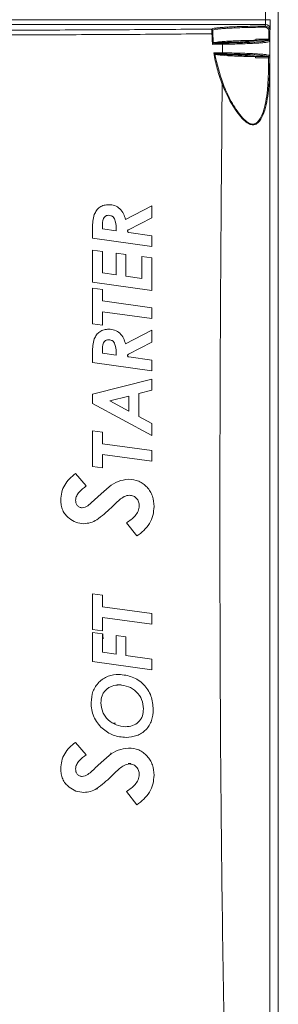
# Model space of a CAD drawing. Header units: millimetres. Extents: x 0 to 2100, y 0 to 1485.
# Tile 49 of 65: x 667 to 722, y 1102 to 1313. Entities that reach past the tile are written whole.
import ezdxf

# ---------------------------------------------------------------- set-up
doc = ezdxf.new("R2010")
doc.units = ezdxf.units.MM
doc.header["$LTSCALE"] = 5

msp = doc.modelspace()

# ---------------------------------------------------------------- linework, layer by layer
at = {"color": 7, "linetype": 'Continuous', "lineweight": 15}
for p, q in [((722.27, 1300.61), (722.27, 1365.91)), ((719.52, 1313.42), (719.51, 1329.39)), ((719.44, 1312.04), (719.5, 1312.41)), ((720.5, 1311.41), (720.44, 1311.04)), ((708.34, 1308.39), (710.27, 1308.41)), ((708.66, 1308.54), (709.74, 1308.55)), ((720.44, 922.08), (720.44, 1308.91)), ((708.64, 1306.1), (708.64, 1306.1)), ((710.25, 1306.08), (708.64, 1306.1)), ((709.04, 1305.94), (709.72, 1305.94)), ((722.22, 1295.06), (722.27, 1300.61)), ((722.27, 1299.06), (722.22, 1293.49)), ((722.27, 1299.06), (722.27, 1299.06)), ((722.27, 1143.98), (722.27, 1299.06)), ((722.21, 1149.67), (722.21, 1292.77)), ((695.1, 1273.51), (689.45, 1270.58)), ((695.1, 1270.96), (695.1, 1273.51)), ((690.07, 1268.35), (695.1, 1270.96)), ((682.4, 1268.78), (682.4, 1266.58)), ((687.45, 1268.17), (684.52, 1268.58)), ((695.1, 1267.1), (690.17, 1267.79)), ((682.4, 1266.58), (695.1, 1264.8)), ((695.1, 1264.8), (695.1, 1267.1)), ((682.4, 1263.98), (682.4, 1257.13)), ((684.52, 1263.72), (682.4, 1263.98)), ((684.52, 1259.14), (684.52, 1263.72)), ((689.56, 1263.08), (687.45, 1263.35)), ((687.45, 1263.35), (687.45, 1258.73)), ((689.56, 1258.43), (689.56, 1263.08)), ((695.1, 1262.38), (692.98, 1262.65)), ((692.98, 1262.65), (692.98, 1257.95)), ((695.1, 1255.35), (695.1, 1262.38)), ((687.45, 1258.73), (684.52, 1259.14)), ((682.4, 1257.13), (695.1, 1255.35)), ((692.98, 1257.95), (689.56, 1258.43)), ((682.4, 1255.84), (682.4, 1248.19)), ((684.52, 1255.57), (682.4, 1255.84)), ((684.52, 1253.09), (684.52, 1255.57)), ((695.1, 1251.63), (684.52, 1253.09)), ((684.52, 1247.9), (684.52, 1250.79)), ((684.52, 1250.79), (695.1, 1249.33)), ((695.1, 1249.33), (695.1, 1251.63)), ((682.4, 1248.19), (684.52, 1247.9)), ((695.1, 1246.81), (689.45, 1243.87)), ((695.1, 1244.26), (695.1, 1246.81)), ((690.07, 1241.65), (695.1, 1244.26)), ((682.4, 1242.08), (682.4, 1239.88)), ((687.45, 1241.47), (684.52, 1241.88)), ((682.4, 1239.88), (695.1, 1238.09)), ((695.1, 1240.39), (690.17, 1241.09)), ((695.1, 1238.09), (695.1, 1240.39)), ((695.1, 1236.3), (682.4, 1233.08)), ((695.1, 1233.96), (695.1, 1236.3)), ((692.33, 1233.26), (695.1, 1233.96)), ((682.4, 1233.08), (682.4, 1231.08)), ((686.08, 1231.67), (690.21, 1232.71)), ((690.21, 1229.44), (686.08, 1231.67)), ((690.21, 1232.71), (690.21, 1229.44)), ((692.33, 1228.31), (692.33, 1233.26)), ((682.4, 1231.08), (695.1, 1224.25)), ((695.1, 1226.82), (692.33, 1228.31)), ((682.4, 1225.23), (682.4, 1217.58)), ((684.52, 1224.96), (682.4, 1225.23)), ((684.52, 1222.48), (684.52, 1224.96)), ((695.1, 1224.25), (695.1, 1226.82)), ((695.1, 1221.02), (684.52, 1222.48)), ((695.1, 1218.72), (695.1, 1221.02)), ((684.52, 1217.29), (684.52, 1220.18)), ((684.52, 1220.18), (695.1, 1218.72)), ((682.4, 1217.58), (684.52, 1217.29)), ((681.01, 1213.41), (678.7, 1216.06)), ((685.92, 1213.23), (684.23, 1211.73)), ((689.68, 1205.51), (691.89, 1202.69)), ((682.4, 1190.27), (682.4, 1182.62)), ((684.52, 1189.99), (682.4, 1190.27)), ((684.52, 1187.52), (684.52, 1189.99)), ((695.1, 1186.05), (684.52, 1187.52)), ((684.52, 1182.32), (684.52, 1185.22)), ((684.52, 1185.22), (695.1, 1183.76)), ((695.1, 1183.76), (695.1, 1186.05)), ((682.4, 1182.62), (684.52, 1182.32)), ((682.4, 1181.97), (682.4, 1175.77)), ((684.52, 1181.69), (682.4, 1181.97)), ((684.52, 1177.77), (684.52, 1181.69)), ((684.61, 1181.72), (684.61, 1181.11)), ((689.56, 1181.03), (687.45, 1181.31)), ((687.45, 1181.31), (687.45, 1177.36)), ((689.56, 1177.07), (689.56, 1181.03)), ((687.45, 1177.36), (684.52, 1177.77)), ((695.1, 1176.29), (689.56, 1177.07)), ((682.4, 1175.77), (695.1, 1173.99)), ((695.1, 1173.99), (695.1, 1176.29)), ((687.66, 1170.77), (688.51, 1170.77)), ((686.85, 1162.57), (687.34, 1162.57)), ((681.01, 1155.77), (678.7, 1158.42)), ((685.92, 1155.6), (684.23, 1154.1)), ((686.34, 1155.84), (686.34, 1156.17)), ((679.14, 1154.12), (679.14, 1153.88)), ((679.14, 1154.12), (679.14, 1153.87)), ((690.04, 1153.87), (690.6, 1153.87)), ((722.22, 1149.54), (722.27, 1143.98)), ((689.68, 1147.87), (691.89, 1145.05)), ((722.27, 1141.82), (722.22, 1147.37)), ((722.27, 1143.98), (722.27, 1143.98)), ((722.27, 1092.42), (722.27, 1141.82))]:
    msp.add_line(p, q, dxfattribs=at)
at = {"color": 8, "linetype": 'Continuous', "lineweight": 15}
for p, q in [((649.57, 1313.42), (719.52, 1313.42)), ((719.5, 1312.41), (649.57, 1312.41)), ((722.21, 1293.52), (722.22, 1293.49)), ((677.3, 1148.83), (677.34, 1148.83))]:
    msp.add_line(p, q, dxfattribs=at)
at = {"color": 7, "linetype": 'Continuous', "lineweight": 15, "flags": 128}
msp.add_lwpolyline([(710.29, 1306.32), (710.3, 1307.35), (710.31, 1308.17)], dxfattribs=at)
at = {"color": 8, "linetype": 'Continuous', "lineweight": 15, "flags": 128}
for points in [[(722.27, 1299.06), (722.26, 1299.1), (722.26, 1299.12)], [(722.26, 1299.1), (722.26, 1299.09), (722.27, 1299.06)], [(722.21, 1149.51), (722.21, 1149.52), (722.22, 1149.54)]]:
    msp.add_lwpolyline(points, dxfattribs=at)
at = {"color": 7, "linetype": 'Continuous', "lineweight": 15}
for centre, radius, start, end in [((718.59, 1311.85), 0.864, 356.5468, 12.5741), ((719.5, 1311.41), 1, 0.0689, 90.0075), ((719.76, 1342.66), 29.24, 269.5203, 271.4797), ((707.95, 1311.18), 0.24, 1.1264, 89.8295), ((707.86, 1315.19), 4.78, 271.7036, 274.056), ((741.86, 1311.74), 33.69, 181.6174, 181.8178), ((720.26, 1308.15), 2.89, 86.4616, 91.1261), ((709.92, 1308.22), 0.393, 352.7, 28.8418), ((720.19, 1308.77), 0.24, 0.1419, 89.9036), ((720.26, 1308.42), 0.817, 77.3557, 93.9664), ((720.22, 1308.87), 0.215, 11.4439, 96.959), ((709.9, 1306.27), 0.396, 331.3865, 7.2542), ((720.16, 1305.74), 0.241, 270.3213, 359.7748), ((720.24, 1304.85), 0.37, 59.9207, 97.6701), ((709.98, 1300.35), 0.767, 287.9816, 302.9278)]:
    msp.add_arc(centre, radius, start, end, dxfattribs=at)
for centre, major_axis, ratio, start_param, end_param in [((719.5, 1313.41), (0, 1), 0.017454, 3.193953, 4.721116), ((720.5, 1313.41), (0, 2), 0.008727, 3.193953, 4.721116), ((722.07, 1299.06), (0.141, 0.141), 0.999924, 5.497825, 5.856678), ((722.24, 1292.77), (0, 3.24), 0.008727, 0.785398, 1.570796), ((687.45, 1181.72), (2.83, 0.63), 0.172171, 3.103535, 3.139801), ((684.57, 1181.11), (-0.104, 0.489), 0.085602, 3.150384, 4.676188), ((722.24, 1149.67), (0, 3.24), 0.008727, 1.570796, 2.356194), ((722.07, 1143.98), (0.185, 0.077), 0.994901, 5.507114, 5.884297), ((722.07, 1143.98), (0.141, -0.141), 0.999924, 0.359476, 0.78536)]:
    msp.add_ellipse(centre, major_axis=major_axis, ratio=ratio, start_param=start_param, end_param=end_param, dxfattribs=at)
at = {"color": 8, "linetype": 'Continuous', "lineweight": 15}
for centre, start_param, end_param in [((722.23, 1291.51), 0.785398, 1.084765), ((722.23, 1151.52), 2.056521, 2.356194)]:
    msp.add_ellipse(centre, major_axis=(0, 2.8), ratio=0.008727, start_param=start_param, end_param=end_param, dxfattribs=at)
at = {"color": 7, "linetype": 'Continuous', "lineweight": 15}
for points, knots in [([(707.95, 1311.42), (708.02, 1311.46), (708.15, 1311.53), (708.8, 1311.64), (709.76, 1311.74), (711.02, 1311.82), (712.56, 1311.9), (714.3, 1311.96), (716.24, 1312.01), (717.97, 1312.03), (719.06, 1312.04), (719.44, 1312.04)], [0, 0, 0, 0, 0.115474, 0.234295, 0.349769, 0.468594, 0.584015, 0.702789, 0.818114, 0.936788, 1, 1, 1, 1]), ([(719.46, 1311.8), (719.09, 1311.8), (718.04, 1311.79), (716.34, 1311.77), (714.45, 1311.72), (712.72, 1311.66), (711.23, 1311.59), (709.97, 1311.5), (709.08, 1311.41), (708.42, 1311.3), (708.27, 1311.23), (708.19, 1311.19)], [0, 0, 0, 0, 0.063212, 0.178537, 0.297213, 0.412635, 0.531412, 0.646889, 0.765718, 0.864596, 1, 1, 1, 1]), ([(719.44, 1312.04), (719.55, 1312.03), (719.77, 1312.01), (720.07, 1311.84), (720.3, 1311.59), (720.42, 1311.31), (720.43, 1311.12), (720.44, 1311.04)], [0, 0, 0, 0, 0.213514, 0.427248, 0.640319, 0.853565, 1, 1, 1, 1]), ([(720.2, 1311.05), (720.2, 1311.11), (720.19, 1311.25), (720.1, 1311.46), (719.93, 1311.65), (719.71, 1311.78), (719.54, 1311.79), (719.46, 1311.8)], [0, 0, 0, 0, 0.147377, 0.361539, 0.574658, 0.787616, 1, 1, 1, 1]), ([(642.43, 920.12), (644.01, 924.63), (647.17, 933.65), (651.9, 947.75), (656.93, 963.9), (661.16, 979.48), (664.35, 993.94), (666.47, 1005.95), (667.97, 1018.27), (668.72, 1030.32), (668.65, 1041.84), (667.84, 1053.03), (666.26, 1064.38), (663.99, 1076.23), (661.13, 1088.32), (657.21, 1103.03), (653.06, 1117.47), (649.21, 1131.24), (645.83, 1144.07), (642.92, 1156.6), (640.56, 1170.13), (639.12, 1182.6), (638.59, 1195.95), (638.99, 1209.39), (640.12, 1222.17), (641.76, 1234.26), (643.79, 1245.95), (646.25, 1257.83), (649.17, 1270.27), (653.62, 1287.61), (657.34, 1300.87), (659.85, 1309.79)], [0, 0, 0, 0, 0.035939, 0.071882, 0.111814, 0.163228, 0.193226, 0.223219, 0.254871, 0.286518, 0.314, 0.341483, 0.370814, 0.400152, 0.432205, 0.464263, 0.514624, 0.545272, 0.571762, 0.614427, 0.641999, 0.675058, 0.708721, 0.742432, 0.77612, 0.805162, 0.834207, 0.865331, 0.896457, 0.930272, 1, 1, 1, 1]), ([(660.08, 1309.73), (658.07, 1302.58), (654.05, 1288.29), (648.88, 1268.53), (644.99, 1251.3), (642.26, 1236.63), (640.36, 1223.21), (639.17, 1210.12), (638.72, 1197.4), (639.1, 1184.61), (640.43, 1171.77), (642.6, 1158.85), (645.49, 1145.89), (648.85, 1132.93), (652.79, 1118.8), (656.83, 1104.71), (660.66, 1090.58), (663.75, 1077.86), (666.24, 1065.26), (667.84, 1053.95), (668.64, 1043.74), (668.86, 1034.41), (668.54, 1024.83), (667.7, 1014.66), (666.31, 1004.19), (664.35, 993.25), (661.44, 980.03), (657.33, 964.59), (653.04, 950.7), (648.17, 935.84), (645.02, 926.82), (642.66, 920.04)], [0, 0, 0, 0, 0.055816, 0.111645, 0.153638, 0.188689, 0.223802, 0.255562, 0.287528, 0.319487, 0.351717, 0.384542, 0.417982, 0.451574, 0.485181, 0.528367, 0.561827, 0.595282, 0.626826, 0.658362, 0.681116, 0.703868, 0.728527, 0.753188, 0.780573, 0.807961, 0.836726, 0.882377, 0.928106, 0.946058, 1, 1, 1, 1]), ([(643.02, 920.18), (646.55, 929.07), (652.4, 943.82), (659.89, 964.71), (664.76, 980.28), (668.2, 993.36), (670.51, 1003.83), (672.26, 1013.99), (673.46, 1023.94), (674.12, 1033.48), (674.2, 1042.85), (673.71, 1052.42), (672.6, 1062.35), (670.82, 1073.11), (668.44, 1084.31), (664.28, 1100.93), (659.32, 1118.11), (654.27, 1136.04), (650.82, 1149.26), (647.96, 1162.05), (645.79, 1174.48), (644.38, 1187.08), (643.77, 1199.84), (643.92, 1211.62), (644.53, 1222.41), (645.71, 1235.41), (647.72, 1250.03), (650.6, 1266.24), (654.58, 1285.71), (657.98, 1300.22), (660.24, 1309.9)], [0, 0, 0, 0, 0.071779, 0.119206, 0.166705, 0.194277, 0.220791, 0.247302, 0.27168, 0.296055, 0.31905, 0.342045, 0.36804, 0.39404, 0.424008, 0.45398, 0.522747, 0.558325, 0.593914, 0.625365, 0.656809, 0.688664, 0.720518, 0.752705, 0.777172, 0.801639, 0.850763, 0.888029, 0.925322, 1, 1, 1, 1]), ([(660.48, 1309.84), (658.21, 1300.18), (654.8, 1285.69), (650.79, 1266.23), (648.01, 1250.71), (645.93, 1236), (644.61, 1222.13), (644.02, 1210.72), (643.94, 1200.01), (644.3, 1190.36), (645.32, 1178.8), (647.36, 1165.36), (650.52, 1150.9), (653.96, 1137.64), (658.46, 1121.47), (663.13, 1105.36), (667.39, 1089.14), (670.19, 1076.87), (672.45, 1064.44), (673.77, 1053.23), (674.3, 1043.3), (674.26, 1034.71), (673.74, 1025.7), (672.71, 1016.31), (671.04, 1005.8), (668.68, 994.62), (665.04, 980.62), (660.07, 964.66), (652.6, 943.75), (646.76, 928.98), (643.24, 920.1)], [0, 0, 0, 0, 0.074561, 0.111866, 0.149194, 0.193044, 0.223421, 0.253795, 0.278842, 0.303887, 0.326283, 0.366009, 0.405911, 0.437412, 0.468926, 0.531966, 0.563413, 0.594886, 0.626516, 0.658256, 0.67963, 0.70119, 0.722752, 0.747426, 0.772101, 0.802675, 0.833253, 0.880687, 0.928212, 1, 1, 1, 1]), ([(659.34, 1311.19), (663.52, 1311.19), (673.87, 1311.2), (690.13, 1311.27), (702.08, 1311.37), (707.95, 1311.42)], [0, 0, 0, 0, 0.256807, 0.634867, 1, 1, 1, 1]), ([(708, 1310.42), (702.15, 1310.36), (690.2, 1310.25), (674.31, 1310.19), (664.32, 1310.19), (660.51, 1310.19)], [0, 0, 0, 0, 0.372287, 0.760702, 1, 1, 1, 1]), ([(708, 1310.42), (707.99, 1310.53), (707.99, 1310.75), (707.97, 1311.05), (707.96, 1311.27), (707.95, 1311.39), (707.95, 1311.41), (707.95, 1311.42)], [0, 0, 0, 0, 0.216212, 0.432174, 0.64835, 0.867162, 1, 1, 1, 1]), ([(708.16, 1308.14), (708.16, 1308.22), (708.08, 1308.98), (708.04, 1309.74), (708, 1310.42)], [0, 0, 0, 0, 0.100571, 1, 1, 1, 1]), ([(708.18, 1310.79), (708.18, 1310.75), (708.19, 1310.64), (708.19, 1310.51), (708.19, 1310.43)], [0, 0, 0, 0, 0.349677, 1, 1, 1, 1]), ([(708.19, 1310.43), (708.23, 1309.75), (708.27, 1309.06), (708.34, 1308.38), (708.34, 1308.38)], [0, 0, 0, 0, 0.999056, 1, 1, 1, 1]), ([(720.2, 1309.24), (720.2, 1309.5), (720.2, 1310.1), (720.2, 1310.71), (720.2, 1311.05)], [0, 0, 0, 0, 0.4384816, 1, 1, 1, 1]), ([(720.44, 1311.04), (720.44, 1310.7), (720.44, 1310.11), (720.44, 1309.53), (720.44, 1309.28)], [0, 0, 0, 0, 0.5809151, 1, 1, 1, 1]), ([(708.16, 1308.14), (708.16, 1308.14), (708.2, 1308.18), (708.25, 1308.25), (708.3, 1308.32), (708.33, 1308.36), (708.34, 1308.38), (708.34, 1308.38)], [0, 0, 0, 0, 0.007743, 0.3663993, 0.637126, 0.8179563, 1, 1, 1, 1]), ([(710.31, 1308.17), (710.31, 1308.17), (710.15, 1308.16), (709.44, 1308.16), (708.72, 1308.15), (708.16, 1308.14)], [0, 0, 0, 0, 0.000027, 0.219642, 1, 1, 1, 1]), ([(708.34, 1308.39), (708.35, 1308.41), (708.37, 1308.46), (708.56, 1308.51), (708.66, 1308.54)], [0, 0, 0, 0, 0.496389, 1, 1, 1, 1]), ([(708.72, 1308.55), (709.15, 1308.61), (709.81, 1308.71), (711.45, 1308.82), (712.94, 1308.89), (714.66, 1308.95), (716.19, 1308.99), (717.13, 1309), (717.42, 1309.01)], [0, 0, 0, 0, 0.296599, 0.455072, 0.613545, 0.771918, 0.930291, 1, 1, 1, 1]), ([(717.4, 1308.99), (717.39, 1308.99), (717.29, 1308.93), (716.83, 1308.85), (715.49, 1308.73), (713.58, 1308.62), (711.35, 1308.57), (710.03, 1308.55), (709.74, 1308.55)], [0, 0, 0, 0, 0.014109, 0.27469, 0.406449, 0.667333, 0.9283, 1, 1, 1, 1]), ([(710.27, 1308.41), (710.93, 1308.41), (712.26, 1308.43), (714.12, 1308.48), (715.83, 1308.54), (717.29, 1308.62), (718.51, 1308.71), (719.41, 1308.8), (720.02, 1308.91), (720.13, 1308.98), (720.19, 1309.01)], [0, 0, 0, 0, 0.123288, 0.25015, 0.373444, 0.500298, 0.623935, 0.751137, 0.873811, 1, 1, 1, 1]), ([(720.43, 1308.77), (720.37, 1308.74), (720.26, 1308.67), (719.65, 1308.56), (718.73, 1308.47), (717.5, 1308.38), (716, 1308.3), (714.71, 1308.26), (713.38, 1308.22), (712.09, 1308.19), (710.89, 1308.17), (710.31, 1308.17), (710.31, 1308.17)], [0, 0, 0, 0, 0.122671, 0.248845, 0.372461, 0.499651, 0.622939, 0.749773, 0.778665, 0.894569, 0.999996, 1, 1, 1, 1]), ([(717.4, 1308.99), (717.4, 1309), (717.41, 1309.01), (717.41, 1309.06), (717.42, 1309.12), (717.42, 1309.18), (717.42, 1309.21), (717.42, 1309.22)], [0, 0, 0, 0, 0.250189, 0.50069, 0.742238, 0.970882, 1, 1, 1, 1]), ([(720.19, 1309.01), (719.72, 1309.01), (718.78, 1309.01), (717.86, 1309), (717.4, 1308.99)], [0, 0, 0, 0, 0.496459, 1, 1, 1, 1]), ([(717.42, 1309.22), (717.57, 1309.22), (718.35, 1309.23), (719.29, 1309.23), (720.07, 1309.24), (720.2, 1309.24)], [0, 0, 0, 0, 0.170658, 0.855324, 1, 1, 1, 1]), ([(720.19, 1309.01), (720.19, 1309.01), (720.19, 1309.02), (720.19, 1309.02), (720.19, 1309.02), (720.19, 1309.03), (720.2, 1309.04), (720.2, 1309.05), (720.2, 1309.06), (720.2, 1309.07), (720.2, 1309.08), (720.2, 1309.08)], [0, 0, 0, 0, 0.1141629, 0.2291145, 0.3465621, 0.4648757, 0.5788152, 0.6935488, 0.8107905, 0.9289001, 1, 1, 1, 1]), ([(720.2, 1309.24), (720.23, 1309.24), (720.28, 1309.24), (720.35, 1309.25), (720.41, 1309.26), (720.43, 1309.27), (720.44, 1309.28), (720.44, 1309.28)], [0, 0, 0, 0, 0.214071, 0.429245, 0.646893, 0.867634, 1, 1, 1, 1]), ([(720.2, 1309.08), (720.2, 1309.09), (720.2, 1309.11), (720.2, 1309.15), (720.2, 1309.19), (720.2, 1309.22), (720.2, 1309.23), (720.2, 1309.24)], [0, 0, 0, 0, 0.2317425, 0.4702071, 0.7018729, 0.9402718, 1, 1, 1, 1]), ([(720.44, 1308.91), (720.44, 1308.91), (720.44, 1308.91), (720.43, 1308.86), (720.43, 1308.8), (720.43, 1308.78), (720.43, 1308.77)], [0, 0, 0, 0, 0.00017, 0.071119, 0.53454, 1, 1, 1, 1]), ([(720.44, 1309.28), (720.44, 1309.28), (720.44, 1309.26), (720.44, 1309.24), (720.44, 1309.22)], [0, 0, 0, 0, 0.071854, 1, 1, 1, 1]), ([(720.44, 1309.22), (720.44, 1309.21), (720.44, 1309.18), (720.44, 1309.12), (720.44, 1309.04), (720.44, 1308.97), (720.44, 1308.93), (720.44, 1308.91)], [0, 0, 0, 0, 0.059743, 0.291447, 0.529874, 0.761578, 1, 1, 1, 1]), ([(708.4, 1306.34), (708.56, 1306.34), (709.19, 1306.33), (709.82, 1306.33), (710.29, 1306.32)], [0, 0, 0, 0, 0.2502, 1, 1, 1, 1]), ([(710.22, 1299.62), (710.22, 1299.62), (709.81, 1300.7), (709.06, 1302.9), (708.62, 1305.19), (708.4, 1306.34)], [0, 0, 0, 0, 0.000009, 0.497219, 1, 1, 1, 1]), ([(708.4, 1306.34), (708.41, 1306.34), (708.44, 1306.31), (708.51, 1306.24), (708.59, 1306.17), (708.63, 1306.12), (708.64, 1306.11), (708.64, 1306.1)], [0, 0, 0, 0, 0.007054, 0.338735, 0.638708, 0.838756, 1, 1, 1, 1]), ([(708.64, 1306.1), (708.64, 1306.1), (709.01, 1303.92), (709.71, 1301.81), (710.4, 1299.7)], [0, 0, 0, 0, 0.000293, 1, 1, 1, 1]), ([(708.64, 1306.1), (708.66, 1306.07), (708.7, 1306.02), (708.92, 1305.97), (709.04, 1305.94)], [0, 0, 0, 0, 0.470876, 1, 1, 1, 1]), ([(709.04, 1305.94), (709.27, 1305.91), (709.91, 1305.8), (711.95, 1305.66), (714.73, 1305.55), (716.68, 1305.52), (717.37, 1305.51)], [0, 0, 0, 0, 0.181039, 0.502186, 0.823289, 1, 1, 1, 1]), ([(709.72, 1305.94), (710.72, 1305.92), (712.26, 1305.9), (714.44, 1305.82), (716.23, 1305.71), (717.1, 1305.6), (717.3, 1305.53), (717.33, 1305.52)], [0, 0, 0, 0, 0.263939, 0.406457, 0.680491, 0.954561, 1, 1, 1, 1]), ([(720.42, 1305.17), (720.41, 1304), (720.38, 1301.65), (720.2, 1298.51), (719.83, 1295.75), (719.26, 1293.48), (718.47, 1291.83), (717.58, 1291.01), (716.81, 1290.82), (715.99, 1291.02), (714.98, 1291.72), (713.5, 1293.36), (711.78, 1296.06), (710.7, 1298.39), (710.22, 1299.62), (710.22, 1299.62)], [0, 0, 0, 0, 0.120164, 0.241945, 0.33582, 0.431406, 0.517098, 0.56355, 0.597702, 0.631778, 0.67518, 0.741559, 0.867995, 0.999998, 1, 1, 1, 1]), ([(720.16, 1305.5), (719.97, 1305.56), (719.67, 1305.66), (718.51, 1305.78), (717.31, 1305.87), (715.83, 1305.95), (714.14, 1306.01), (712.26, 1306.06), (710.92, 1306.07), (710.25, 1306.08)], [0, 0, 0, 0, 0.223864, 0.351611, 0.483051, 0.610455, 0.741524, 0.868907, 1, 1, 1, 1]), ([(710.29, 1306.32), (710.29, 1306.32), (710.98, 1306.31), (712.33, 1306.29), (714.25, 1306.25), (715.97, 1306.19), (717.48, 1306.11), (718.71, 1306.02), (719.41, 1305.95), (719.92, 1305.88), (720.24, 1305.81), (720.35, 1305.76), (720.4, 1305.74)], [0, 0, 0, 0, 0.000004, 0.129162, 0.258313, 0.387459, 0.516611, 0.646115, 0.775616, 0.805242, 0.924084, 1, 1, 1, 1]), ([(710.4, 1299.7), (710.89, 1298.55), (711.88, 1296.21), (713.55, 1293.53), (715.02, 1291.87), (715.99, 1291.17), (716.77, 1290.96), (717.51, 1291.16), (718.34, 1291.98), (719.07, 1293.6), (719.62, 1295.85), (719.97, 1298.58), (720.15, 1301.71), (720.18, 1304.04), (720.19, 1305.21)], [0, 0, 0, 0, 0.128062, 0.259944, 0.325893, 0.368387, 0.401322, 0.434318, 0.479796, 0.565084, 0.659311, 0.755621, 0.876966, 1, 1, 1, 1]), ([(717.33, 1305.52), (717.86, 1305.52), (718.79, 1305.5), (719.74, 1305.5), (720.16, 1305.5)], [0, 0, 0, 0, 0.563888, 1, 1, 1, 1]), ([(717.37, 1305.23), (717.37, 1305.26), (717.37, 1305.31), (717.36, 1305.38), (717.36, 1305.45), (717.35, 1305.5), (717.34, 1305.52), (717.33, 1305.52), (717.33, 1305.52)], [0, 0, 0, 0, 0.176492, 0.3529095, 0.5319045, 0.7210402, 0.9245643, 1, 1, 1, 1]), ([(720.19, 1305.21), (719.75, 1305.22), (718.8, 1305.22), (717.87, 1305.23), (717.37, 1305.23)], [0, 0, 0, 0, 0.458734, 1, 1, 1, 1]), ([(720.16, 1305.5), (720.16, 1305.5), (720.17, 1305.49), (720.18, 1305.44), (720.19, 1305.38), (720.19, 1305.3), (720.19, 1305.24), (720.19, 1305.21)], [0, 0, 0, 0, 0.199317, 0.39756, 0.594326, 0.790095, 1, 1, 1, 1]), ([(720.42, 1305.17), (720.42, 1305.17), (720.43, 1305.23), (720.43, 1305.34), (720.42, 1305.5), (720.42, 1305.63), (720.41, 1305.72), (720.4, 1305.73), (720.4, 1305.74)], [0, 0, 0, 0, 0.014689, 0.209315, 0.404592, 0.601496, 0.800319, 1, 1, 1, 1]), ([(709.82, 930.18), (709.97, 941.29), (710.28, 963.77), (710.88, 997.9), (711.36, 1032.54), (711.13, 1067.27), (710.52, 1101.75), (710, 1138.14), (709.74, 1176.89), (709.7, 1217.93), (709.86, 1258.94), (710.1, 1286.13), (710.22, 1299.62)], [0, 0, 0, 0, 0.09022, 0.18253, 0.277185, 0.371533, 0.464531, 0.557207, 0.667016, 0.779215, 0.890478, 1, 1, 1, 1]), ([(685.84, 1273.75), (685.51, 1273.73), (684.85, 1273.68), (683.93, 1273.26), (683.21, 1272.55), (682.91, 1271.96), (682.76, 1271.66)], [0, 0, 0, 0, 0.250967, 0.499355, 0.74828, 1, 1, 1, 1]), ([(689.45, 1270.58), (689.33, 1271), (689.08, 1271.84), (688.3, 1272.92), (687.16, 1273.64), (686.28, 1273.71), (685.84, 1273.75)], [0, 0, 0, 0, 0.249476, 0.499323, 0.749307, 1, 1, 1, 1]), ([(682.76, 1271.66), (682.64, 1271.19), (682.4, 1270.24), (682.4, 1269.27), (682.4, 1268.78)], [0, 0, 0, 0, 0.4991, 1, 1, 1, 1]), ([(684.52, 1268.58), (684.5, 1269.19), (684.48, 1269.95), (684.73, 1270.82), (684.95, 1271.13), (685.19, 1271.31), (685.46, 1271.45), (685.69, 1271.46), (685.84, 1271.47)], [0, 0, 0, 0, 0.501161, 0.62595, 0.750066, 0.812561, 0.8749, 1, 1, 1, 1]), ([(685.84, 1271.47), (686.01, 1271.46), (686.27, 1271.43), (686.58, 1271.3), (686.87, 1271.1), (687.13, 1270.74), (687.44, 1269.75), (687.44, 1268.87), (687.45, 1268.17)], [0, 0, 0, 0, 0.124853, 0.186677, 0.248871, 0.373243, 0.499189, 1, 1, 1, 1]), ([(690.07, 1268.35), (690.04, 1268.34), (689.98, 1268.3), (689.93, 1268.21), (689.9, 1268.11), (689.91, 1268.01), (689.95, 1267.92), (690.02, 1267.84), (690.1, 1267.8), (690.15, 1267.79), (690.17, 1267.79)], [0, 0, 0, 0, 0.133686, 0.267395, 0.400569, 0.533252, 0.665902, 0.798981, 0.932774, 1, 1, 1, 1]), ([(685.84, 1247.05), (685.51, 1247.02), (684.85, 1246.97), (683.93, 1246.56), (683.21, 1245.85), (682.91, 1245.25), (682.76, 1244.96)], [0, 0, 0, 0, 0.250965, 0.499353, 0.748279, 1, 1, 1, 1]), ([(689.45, 1243.87), (689.33, 1244.29), (689.08, 1245.14), (688.3, 1246.22), (687.16, 1246.93), (686.28, 1247.01), (685.84, 1247.05)], [0, 0, 0, 0, 0.249475, 0.499322, 0.749308, 1, 1, 1, 1]), ([(682.76, 1244.96), (682.64, 1244.49), (682.4, 1243.54), (682.4, 1242.57), (682.4, 1242.08)], [0, 0, 0, 0, 0.4991, 1, 1, 1, 1]), ([(684.52, 1241.88), (684.5, 1242.49), (684.48, 1243.24), (684.73, 1244.12), (684.95, 1244.43), (685.19, 1244.61), (685.46, 1244.74), (685.69, 1244.76), (685.84, 1244.77)], [0, 0, 0, 0, 0.5011617, 0.6259518, 0.750068, 0.8125625, 0.8749013, 1, 1, 1, 1]), ([(685.84, 1244.77), (686.01, 1244.75), (686.27, 1244.73), (686.58, 1244.6), (686.87, 1244.4), (687.13, 1244.04), (687.44, 1243.04), (687.44, 1242.17), (687.45, 1241.47)], [0, 0, 0, 0, 0.124851, 0.186675, 0.248868, 0.37324, 0.499188, 1, 1, 1, 1]), ([(690.07, 1241.65), (690.04, 1241.63), (689.98, 1241.6), (689.93, 1241.51), (689.9, 1241.41), (689.91, 1241.31), (689.95, 1241.21), (690.02, 1241.14), (690.1, 1241.1), (690.15, 1241.09), (690.17, 1241.09)], [0, 0, 0, 0, 0.133734, 0.26749, 0.400745, 0.533521, 0.666233, 0.799318, 0.933053, 1, 1, 1, 1]), ([(678.7, 1216.06), (678.26, 1215.71), (677.38, 1215.01), (676.35, 1213.65), (675.67, 1212.08), (675.6, 1210.95), (675.56, 1210.39)], [0, 0, 0, 0, 0.250966, 0.500044, 0.750078, 1, 1, 1, 1]), ([(690.12, 1214.85), (689.35, 1214.76), (687.82, 1214.57), (686.56, 1213.68), (685.92, 1213.23)], [0, 0, 0, 0, 0.498972, 1, 1, 1, 1]), ([(695.59, 1209.03), (695.53, 1209.78), (695.45, 1210.9), (694.8, 1212.26), (694.12, 1213.16), (693.28, 1213.9), (691.99, 1214.67), (690.87, 1214.78), (690.12, 1214.85)], [0, 0, 0, 0, 0.249516, 0.375199, 0.50032, 0.625859, 0.75059, 1, 1, 1, 1]), ([(678.74, 1210.36), (678.75, 1210.53), (678.79, 1210.85), (679.03, 1211.47), (679.71, 1212.41), (680.49, 1213.01), (681.01, 1213.41)], [0, 0, 0, 0, 0.125181, 0.249981, 0.500016, 1, 1, 1, 1]), ([(675.56, 1210.39), (675.58, 1210.02), (675.62, 1209.28), (675.95, 1208.2), (676.51, 1207.23), (677.06, 1206.73), (677.33, 1206.48)], [0, 0, 0, 0, 0.251423, 0.500436, 0.750641, 1, 1, 1, 1]), ([(680.14, 1208.74), (680.04, 1208.75), (679.85, 1208.77), (679.47, 1208.9), (679.08, 1209.23), (678.79, 1209.77), (678.76, 1210.16), (678.74, 1210.36)], [0, 0, 0, 0, 0.1245675, 0.2489364, 0.4989841, 0.7470956, 1, 1, 1, 1]), ([(684.23, 1211.73), (683.6, 1211.15), (682.66, 1210.27), (681.54, 1209.26), (680.78, 1208.84), (680.35, 1208.77), (680.14, 1208.74)], [0, 0, 0, 0, 0.500814, 0.751003, 0.875773, 1, 1, 1, 1]), ([(686.36, 1208.76), (686.95, 1209.33), (687.83, 1210.18), (688.97, 1211.07), (689.74, 1211.37), (690.15, 1211.41), (690.35, 1211.43)], [0, 0, 0, 0, 0.500753, 0.748671, 0.873604, 1, 1, 1, 1]), ([(690.35, 1211.43), (690.63, 1211.4), (691.06, 1211.35), (691.54, 1211.05), (691.95, 1210.67), (692.34, 1210.05), (692.39, 1209.48), (692.41, 1209.19)], [0, 0, 0, 0, 0.247687, 0.373041, 0.498629, 0.748683, 1, 1, 1, 1]), ([(683.29, 1206.16), (683.83, 1206.56), (684.92, 1207.35), (685.88, 1208.29), (686.36, 1208.76)], [0, 0, 0, 0, 0.499629, 1, 1, 1, 1]), ([(692.41, 1209.19), (692.36, 1208.79), (692.25, 1207.99), (691.32, 1206.65), (690.33, 1205.96), (689.68, 1205.51)], [0, 0, 0, 0, 0.249264, 0.500207, 1, 1, 1, 1]), ([(691.89, 1202.69), (692.41, 1203.06), (693.43, 1203.81), (694.65, 1205.31), (695.45, 1207.09), (695.54, 1208.38), (695.59, 1209.03)], [0, 0, 0, 0, 0.248989, 0.498589, 0.748695, 1, 1, 1, 1]), ([(677.33, 1206.48), (677.81, 1206.14), (678.78, 1205.48), (679.95, 1205.37), (680.53, 1205.32)], [0, 0, 0, 0, 0.49976, 1, 1, 1, 1]), ([(680.53, 1205.32), (681.02, 1205.37), (682, 1205.46), (682.86, 1205.93), (683.29, 1206.16)], [0, 0, 0, 0, 0.500694, 1, 1, 1, 1]), ([(688.04, 1173.01), (687.24, 1172.94), (686.05, 1172.84), (684.65, 1172.09), (683.73, 1171.33), (682.98, 1170.4), (682.24, 1168.97), (682.14, 1167.77), (682.07, 1166.97)], [0, 0, 0, 0, 0.248831, 0.374178, 0.499234, 0.624594, 0.74965, 1, 1, 1, 1]), ([(695.42, 1165.46), (695.34, 1166.45), (695.22, 1167.94), (694.31, 1169.7), (693.08, 1171.23), (690.98, 1172.66), (689.02, 1172.89), (688.04, 1173.01)], [0, 0, 0, 0, 0.2494443, 0.3749491, 0.5000058, 0.7496342, 1, 1, 1, 1]), ([(684.19, 1166.92), (684.23, 1167.43), (684.29, 1168.21), (684.78, 1169.13), (685.27, 1169.72), (685.89, 1170.19), (686.83, 1170.64), (687.61, 1170.7), (688.13, 1170.73)], [0, 0, 0, 0, 0.247545, 0.372792, 0.498224, 0.623751, 0.748998, 1, 1, 1, 1]), ([(688.13, 1170.73), (688.8, 1170.66), (690.16, 1170.53), (691.86, 1169.33), (693.1, 1167.65), (693.24, 1166.28), (693.31, 1165.6)], [0, 0, 0, 0, 0.250074, 0.499585, 0.749676, 1, 1, 1, 1]), ([(682.07, 1166.97), (682.1, 1166.45), (682.16, 1165.42), (682.6, 1163.91), (683.37, 1162.55), (684.1, 1161.81), (684.46, 1161.44)], [0, 0, 0, 0, 0.251199, 0.500163, 0.749023, 1, 1, 1, 1]), ([(689.46, 1161.78), (688.78, 1161.86), (687.43, 1162.02), (685.96, 1162.98), (685.06, 1164), (684.37, 1165.2), (684.26, 1166.23), (684.19, 1166.92)], [0, 0, 0, 0, 0.248841, 0.498657, 0.624189, 0.749439, 1, 1, 1, 1]), ([(693.31, 1165.6), (693.27, 1165.08), (693.22, 1164.31), (692.77, 1163.38), (692.11, 1162.6), (690.99, 1161.91), (689.97, 1161.82), (689.46, 1161.78)], [0, 0, 0, 0, 0.24947, 0.375395, 0.500398, 0.750105, 1, 1, 1, 1]), ([(689.58, 1159.5), (690.37, 1159.56), (691.54, 1159.65), (692.95, 1160.36), (693.87, 1161.11), (694.59, 1162.04), (695.28, 1163.48), (695.37, 1164.67), (695.42, 1165.46)], [0, 0, 0, 0, 0.247985, 0.373312, 0.49867, 0.624082, 0.749244, 1, 1, 1, 1]), ([(684.46, 1161.44), (685.22, 1160.87), (686.74, 1159.72), (688.64, 1159.57), (689.58, 1159.5)], [0, 0, 0, 0, 0.49951, 1, 1, 1, 1]), ([(678.7, 1158.42), (678.26, 1158.07), (677.38, 1157.37), (676.35, 1156.01), (675.67, 1154.44), (675.6, 1153.32), (675.56, 1152.75)], [0, 0, 0, 0, 0.250971, 0.50005, 0.750087, 1, 1, 1, 1]), ([(678.74, 1152.73), (678.75, 1152.89), (678.79, 1153.22), (679.03, 1153.83), (679.71, 1154.77), (680.49, 1155.37), (681.01, 1155.77)], [0, 0, 0, 0, 0.125178, 0.249978, 0.500005, 1, 1, 1, 1]), ([(690.12, 1157.21), (689.35, 1157.12), (687.82, 1156.93), (686.56, 1156.04), (685.92, 1155.6)], [0, 0, 0, 0, 0.498975, 1, 1, 1, 1]), ([(695.59, 1151.39), (695.53, 1152.14), (695.45, 1153.26), (694.8, 1154.62), (694.12, 1155.52), (693.28, 1156.26), (691.99, 1157.03), (690.87, 1157.14), (690.12, 1157.21)], [0, 0, 0, 0, 0.249519, 0.375199, 0.500317, 0.625848, 0.750575, 1, 1, 1, 1]), ([(684.23, 1154.1), (683.6, 1153.51), (682.66, 1152.63), (681.54, 1151.62), (680.78, 1151.2), (680.35, 1151.14), (680.14, 1151.1)], [0, 0, 0, 0, 0.500812, 0.751002, 0.875773, 1, 1, 1, 1]), ([(686.36, 1151.12), (686.95, 1151.69), (687.84, 1152.54), (688.97, 1153.44), (689.74, 1153.73), (690.15, 1153.77), (690.35, 1153.79)], [0, 0, 0, 0, 0.500905, 0.749739, 0.87453, 1, 1, 1, 1]), ([(690.35, 1153.79), (690.63, 1153.76), (691.06, 1153.71), (691.54, 1153.41), (691.95, 1153.03), (692.34, 1152.41), (692.39, 1151.84), (692.41, 1151.55)], [0, 0, 0, 0, 0.2476928, 0.3730436, 0.4986288, 0.7486793, 1, 1, 1, 1]), ([(675.56, 1152.75), (675.58, 1152.38), (675.62, 1151.64), (675.95, 1150.56), (676.51, 1149.59), (677.06, 1149.09), (677.33, 1148.84)], [0, 0, 0, 0, 0.251426, 0.50044, 0.750645, 1, 1, 1, 1]), ([(680.14, 1151.1), (680.04, 1151.11), (679.85, 1151.13), (679.47, 1151.26), (679.08, 1151.59), (678.79, 1152.13), (678.76, 1152.53), (678.74, 1152.73)], [0, 0, 0, 0, 0.124564, 0.248932, 0.498979, 0.74709, 1, 1, 1, 1]), ([(683.29, 1148.52), (683.83, 1148.92), (684.92, 1149.71), (685.88, 1150.65), (686.36, 1151.12)], [0, 0, 0, 0, 0.499629, 1, 1, 1, 1]), ([(692.41, 1151.55), (692.36, 1151.16), (692.25, 1150.35), (691.32, 1149.01), (690.33, 1148.32), (689.68, 1147.87)], [0, 0, 0, 0, 0.2492617, 0.5002075, 1, 1, 1, 1]), ([(691.89, 1145.05), (692.41, 1145.42), (693.43, 1146.18), (694.65, 1147.67), (695.45, 1149.46), (695.54, 1150.74), (695.59, 1151.39)], [0, 0, 0, 0, 0.2490008, 0.4986139, 0.7487137, 1, 1, 1, 1]), ([(677.33, 1148.84), (677.81, 1148.5), (678.78, 1147.84), (679.95, 1147.74), (680.53, 1147.69)], [0, 0, 0, 0, 0.499757, 1, 1, 1, 1]), ([(680.53, 1147.69), (681.02, 1147.73), (682, 1147.82), (682.86, 1148.29), (683.29, 1148.52)], [0, 0, 0, 0, 0.500693, 1, 1, 1, 1])]:
    msp.add_open_spline(points, degree=3, knots=knots, dxfattribs=at)
at = {"color": 8, "linetype": 'Continuous', "lineweight": 15}
for points, knots in [([(708.19, 1311.19), (708.19, 1311.18), (708.18, 1311.16), (708.18, 1311.07), (708.18, 1310.94), (708.18, 1310.83), (708.18, 1310.79)], [0, 0, 0, 0, 0.199228, 0.526998, 0.850757, 1, 1, 1, 1]), ([(683.16, 1148.46), (683.2, 1148.46), (683.3, 1148.47), (683.39, 1148.49), (683.46, 1148.5)], [0, 0, 0, 0, 0.34767, 1, 1, 1, 1])]:
    msp.add_open_spline(points, degree=3, knots=knots, dxfattribs=at)

doc.saveas('drawing.dxf')
